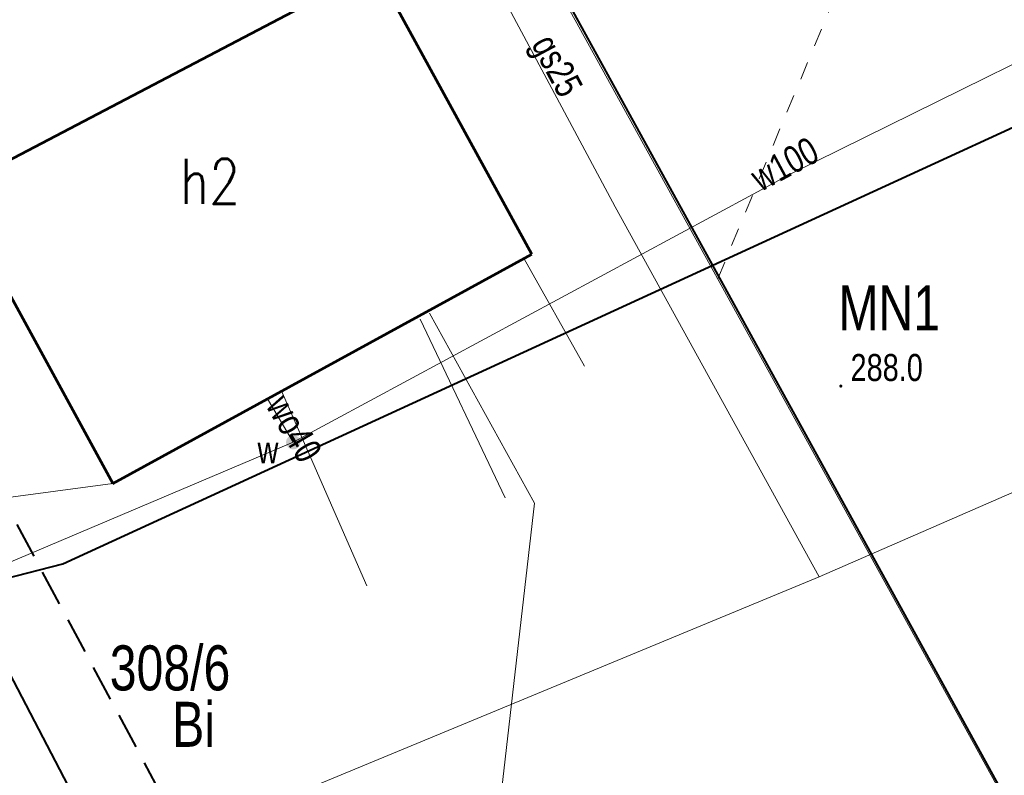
# Model space of a CAD drawing. Header units: metres. Extents: x 7437397 to 7437776, y 5556446 to 5556944.
# Tile 12 of 45: x 7437519 to 7437546, y 5556705 to 5556726. Entities that reach past the tile are written whole.
import ezdxf

# ---------------------------------------------------------------- set-up
doc = ezdxf.new("R2010")
doc.units = ezdxf.units.M
doc.header["$MEASUREMENT"] = 0
doc.linetypes.add('EGBU01-500', pattern=[1, 0.5, -0.5])
doc.linetypes.add('KTCR02-500', pattern=[1.5, 1, -0.5])
for name, color, linetype, lineweight in [('BUIB02_01', 250, 'Continuous', 5), ('DS_chodniki', 4, 'Continuous', 0), ('DS_pobocze', 1, 'Continuous', 0), ('EGBB01', 250, 'Continuous', 5), ('EGBD03', 250, 'Continuous', 5), ('EGBU01', 250, 'Continuous', 5), ('KTOK05_01', 250, 'Continuous', 5), ('MPZP', 250, 'Continuous', 5), ('punkt wysokościowy naturalny', 7, 'Continuous', 5), ('RTPW01', 250, 'Continuous', 5), ('SUPE', 250, 'Continuous', 5), ('SUPG_01', 250, 'Continuous', 5), ('SUPK_01', 250, 'Continuous', 5), ('SUPW_01', 250, 'Continuous', 5), ('SUUS25_W', 250, 'Continuous', 5), ('Warstwa 1', 250, 'Continuous', 5)]:
    doc.layers.add(name, color=color, linetype=linetype, lineweight=lineweight)
doc.styles.get("Standard").update_dxf_attribs({"font": 'txt.shx', "width": 0.75})
doc.linetypes.add('KTOK05_01-500', pattern='A,3.75,[13,dgnlstyle-rozp_2015.shx,S=0.002778,R=0,X=0,Y=0],3.75', length=7.5)

# ---------------------------------------------------------------- blocks, each defined once
blk = doc.blocks.new('PW01')
at = {"layer": 'punkt wysokościowy naturalny', "linetype": 'Continuous', "lineweight": 13}
h = blk.add_hatch(color=0, dxfattribs=at)
edge = h.paths.add_edge_path()
edge.add_arc((0, 0), 0.45, 0, 360)
blk = doc.blocks.new('SUUS25')
at = {"layer": 'SUUS25_W', "linetype": 'Continuous', "lineweight": 0}
h = blk.add_hatch(color=250, dxfattribs=at)
edge = h.paths.add_edge_path()
edge.add_arc((0, 0), 0.2, 0, 360)

msp = doc.modelspace()

# ---------------------------------------------------------------- hatches: boundary and pattern name
at = {"layer": 'DS_chodniki'}
h = msp.add_hatch(dxfattribs=at)
h.set_pattern_fill('CROSSHATCH', color=256, style=0, pattern_type=2)
h.set_pattern_definition([(73.46674, (7437570.81996, 5556706.75558), (-0.1437982, 0.04268577), []), (343.46675, (7437570.81996, 5556706.75558), (0.04268577, 0.1437982), [])])
h.paths.add_polyline_path([(7437562.402, 5556702.828, -0.023893), (7437532.396, 5556688.415), (7437530.778, 5556687.731, -0.394504), (7437522.445, 5556690.787), (7437521.799, 5556692.066), (7437520.46, 5556691.39), (7437521.106, 5556690.111, 0.394504), (7437531.362, 5556686.349), (7437532.98, 5556687.034, 0.021064), (7437559.623, 5556699.646), (7437559.623, 5556699.646), (7437559.888, 5556699.785, 0.002613), (7437563.116, 5556701.508), (7437592.616, 5556717.455), (7437593.223, 5556719.488)])
at = {"layer": 'DS_pobocze', "lineweight": 0}
h = msp.add_hatch(dxfattribs=at)
h.set_pattern_fill('CROSSHATCH', color=256, style=0, pattern_type=2)
h.set_pattern_definition([(73.46674, (7437527.08768, 5556687.80706), (-0.1437982, 0.04268577), []), (343.46675, (7437527.08768, 5556687.80706), (0.04268577, 0.1437982), [])])
h.paths.add_polyline_path([(7437562.283, 5556703.048, -0.023893), (7437532.299, 5556688.645), (7437530.681, 5556687.961, -0.394504), (7437522.668, 5556690.9), (7437522.022, 5556692.179), (7437521.799, 5556692.066), (7437522.445, 5556690.787, 0.394504), (7437530.778, 5556687.731), (7437532.396, 5556688.415, 0.023893), (7437562.402, 5556702.828), (7437593.223, 5556719.488), (7437593.104, 5556719.708)])

# ---------------------------------------------------------------- linework, layer by layer
at = {"layer": 'BUIB02_01', "color": 7, "linetype": 'Continuous', "lineweight": 13}
for p, q in [((7437532.53, 5556719.14), (7437534.21, 5556716.16)), ((7437532, 5556712.51), (7437529.64, 5556717.47)), ((7437525.79, 5556715.5), (7437528.16, 5556710.07))]:
    msp.add_line(p, q, dxfattribs=at)
at = {"layer": 'BUIB02_01', "color": 212, "linetype": 'Continuous', "lineweight": 40, "flags": 128}
msp.add_lwpolyline([(7437512.405, 5556718.826), (7437523.822, 5556696.921), (7437530.92, 5556693.586)], dxfattribs=at)
at = {"layer": 'EGBB01', "color": 7, "linetype": 'Continuous', "lineweight": 53, "flags": 128}
for points in [[(7437532.74, 5556719.27), (7437528.406, 5556727.198)], [(7437516.664, 5556721.048), (7437521.11, 5556712.91)], [(7437521.11, 5556712.91), (7437532.74, 5556719.27)]]:
    msp.add_lwpolyline(points, dxfattribs=at)
at = {"layer": 'EGBD03', "color": 96, "linetype": 'Continuous', "lineweight": 13, "flags": 128}
msp.add_lwpolyline([(7437532.098, 5556729.132), (7437547.59, 5556701)], dxfattribs=at)
at = {"layer": 'EGBU01', "color": 96, "linetype": 'EGBU01-500', "lineweight": 13, "flags": 128}
msp.add_lwpolyline([(7437537.905, 5556718.59), (7437545.121, 5556735.952)], dxfattribs=at)
at = {"layer": 'KTOK05_01', "color": 7, "linetype": 'KTOK05_01-500', "lineweight": 40, "flags": 128}
msp.add_lwpolyline([(7437532.153, 5556729.161), (7437547.36, 5556701.5), (7437527.72, 5556692.81), (7437525.62, 5556692.53), (7437523.63, 5556693.08), (7437521.96, 5556694.22), (7437517.2, 5556703.54), (7437514.83, 5556707.82), (7437509.814, 5556717.461)], dxfattribs=at)
at = {"layer": 'MPZP', "color": 212, "linetype": 'KTOK05_01-500', "lineweight": 40, "flags": 128}
msp.add_lwpolyline([(7437480.35, 5556702.039), (7437498.164, 5556705.138), (7437519.727, 5556710.673), (7437570.307, 5556733.919), (7437638.513, 5556770.222), (7437729.943, 5556819.329)], dxfattribs=at)
at = {"layer": 'MPZP', "color": 212, "linetype": 'KTCR02-500', "lineweight": 40, "flags": 128}
msp.add_lwpolyline([(7437738.295, 5556803.984), (7437715.191, 5556791.784), (7437661.349, 5556763.226), (7437574.511, 5556717.006), (7437530.05, 5556696.506), (7437525.798, 5556698.029), (7437514.19, 5556719.761)], dxfattribs=at)
at = {"layer": 'SUPE', "color": 1, "linetype": 'Continuous', "lineweight": 13, "flags": 128}
msp.add_lwpolyline([(7437529.9, 5556717.63), (7437532.82, 5556712.36), (7437530.62, 5556693.15)], dxfattribs=at)
at = {"layer": 'SUPG_01', "color": 52, "linetype": 'Continuous', "lineweight": 13, "flags": 128}
for points in [[(7437505.33, 5556697.53), (7437509.719, 5556697.926), (7437522.113, 5556702.608), (7437540.72, 5556710.32), (7437572.53, 5556724.178), (7437601.779, 5556739.923), (7437624.775, 5556752.295)], [(7437540.72, 5556710.32), (7437535.06, 5556720.58), (7437530.839, 5556728.473)]]:
    msp.add_lwpolyline(points, dxfattribs=at)
at = {"layer": 'SUPK_01', "color": 36, "linetype": 'Continuous', "lineweight": 13}
msp.add_line((7437514.89, 5556712.07), (7437521.11, 5556712.91), dxfattribs=at)
at = {"layer": 'SUPW_01', "color": 5, "linetype": 'Continuous', "lineweight": 13, "flags": 128}
for points in [[(7437624.519, 5556762.969), (7437600.44, 5556750.19), (7437586.81, 5556744.55), (7437574.29, 5556738.446), (7437539.95, 5556721.509), (7437526.12, 5556714.05), (7437502.465, 5556704.034), (7437498.34, 5556711.451)], [(7437526.12, 5556714.05), (7437525.41, 5556715.26)]]:
    msp.add_lwpolyline(points, dxfattribs=at)
at = {"layer": 'Warstwa 1', "color": 207, "linetype": 'Continuous', "lineweight": 53, "true_color": 0x6e1e6e, "flags": 128}
msp.add_lwpolyline([(7437466.384, 5556694.725), (7437479.253, 5556654.299), (7437507.556, 5556623.548), (7437507.556, 5556623.548), (7437761.553, 5556761.255), (7437724.258, 5556829.774), (7437466.384, 5556694.725)], close=True, dxfattribs=at)

# ---------------------------------------------------------------- block references
at = {"layer": 'RTPW01', "color": 7, "linetype": 'Continuous', "lineweight": 13, "xscale": 0.1, "yscale": 0.1, "zscale": 0.1}
msp.add_blockref('PW01', (7437541.32, 5556715.61), dxfattribs=at)
at = {"layer": 'SUUS25_W', "color": 7, "linetype": 'Continuous', "lineweight": 0}
msp.add_blockref('SUUS25', (7437526.12, 5556714.05), dxfattribs=at)

# ---------------------------------------------------------------- texts
at = {"layer": 'EGBB01', "color": 7, "linetype": 'Continuous', "lineweight": 30, "width": 0.8}
msp.add_text('h2', height=1.25, dxfattribs=at).set_placement((7437522.973, 5556720.662))
at = {"layer": 'EGBD03', "color": 96, "linetype": 'Continuous', "lineweight": 30, "insert": (7437521.028, 5556707.147), "char_height": 1.25, "attachment_point": 7, "line_spacing_factor": 0.6}
msp.add_mtext('\\FWORKING_1250;\\H1x;\\W0.8;308/6', dxfattribs=at)
at = {"layer": 'EGBU01', "color": 96, "linetype": 'Continuous', "lineweight": 30, "insert": (7437522.76, 5556705.599), "char_height": 1.25, "attachment_point": 7, "line_spacing_factor": 0.6}
msp.add_mtext('\\FWORKING_1250;\\H1x;\\W0.8;Bi', dxfattribs=at)
at = {"layer": 'MPZP', "color": 212, "linetype": 'Continuous', "lineweight": 30, "insert": (7437541.253, 5556717.154), "char_height": 1.25, "attachment_point": 7, "line_spacing_factor": 0.6}
msp.add_mtext('\\FWORKING_1250;\\H1x;\\W0.8;MN1', dxfattribs=at)
at = {"layer": 'RTPW01', "color": 7, "linetype": 'Continuous', "lineweight": 13, "insert": (7437541.59, 5556716.5), "char_height": 0.75, "attachment_point": 1, "line_spacing_factor": 0.6}
msp.add_mtext('\\FWORKING_1250;\\H1x;\\W0.8;288.0', dxfattribs=at)
at = {"layer": 'SUPG_01', "color": 7, "linetype": 'Continuous', "lineweight": 13, "insert": (7437532.513, 5556724.99), "char_height": 0.75, "attachment_point": 7, "rotation": 298.056, "line_spacing_factor": 0.6}
msp.add_mtext('\\FWORKING_1250;\\H1x;\\W0.8;gs25', dxfattribs=at)
at = {"layer": 'SUPW_01', "color": 5, "linetype": 'Continuous', "lineweight": 13, "char_height": 0.75, "line_spacing_factor": 0.6}
for s, insert, attachment_point, rotation in [('\\FWORKING;\\H1x;\\W0.8;w100', (7437539.941, 5556721.433), 8, 28.3394), ('\\FWORKING_1250;\\H1x;\\W0.8;wo40', (7437525.331, 5556715.066), 7, 300.377)]:
    msp.add_mtext(s, dxfattribs=dict(at, insert=insert, attachment_point=attachment_point, rotation=rotation))
at = {"layer": 'SUUS25_W', "color": 7, "linetype": 'Continuous', "lineweight": 13, "insert": (7437525.13, 5556713.465), "char_height": 0.75, "attachment_point": 7, "line_spacing_factor": 0.6}
msp.add_mtext('\\FWORKING;\\H1x;\\W0.8;w', dxfattribs=at)

doc.saveas('drawing.dxf')
